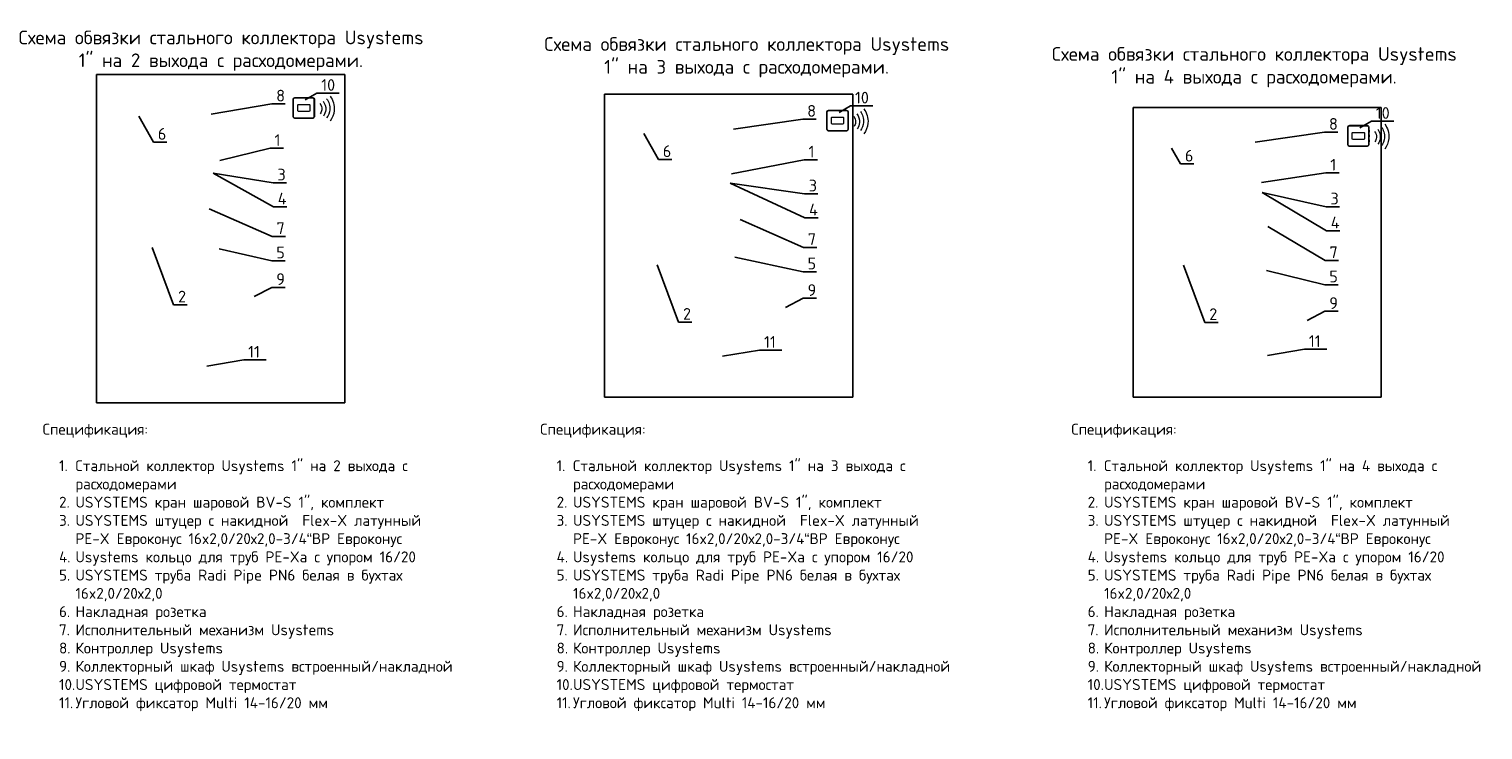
# Model space of a CAD drawing. Header units: millimetres. Extents: x -67660 to 27978, y 1317 to 27296.
# Tile 2 of 8: x -67660 to -42848, y 15337 to 27296. Entities that reach past the tile are written whole.
import ezdxf
from ezdxf import colors
from ezdxf.entities.mleader import LeaderData, LeaderLine
from ezdxf.math import Vec2, Vec3

# ---------------------------------------------------------------- set-up
doc = ezdxf.new("R2010")
doc.units = ezdxf.units.MM
doc.linetypes.add('AI-Linetype-4', pattern=[0.705556, 0.352778, -0.352778])
doc.layers.add('Ebene 1', color=7, linetype='Continuous')
doc.styles.add('GOST-2.304_Type-B', font='isocpeur.ttf')
doc.styles.add('СПДС 20', font='isocpeur.ttf', dxfattribs={"height": 2.5})
picture_1 = doc.add_image_def('image2.jpg', size_in_pixel=(1200, 1588))
picture_2 = doc.add_image_def('image3.jpg', size_in_pixel=(1200, 1466))
picture_3 = doc.add_image_def('image4.jpg', size_in_pixel=(1200, 1401))

# ---------------------------------------------------------------- blocks, each defined once
blk = doc.blocks.new('block 4')
at = {"layer": 'Ebene 1', "color": 250, "lineweight": 9, "true_color": 0x231f20}
for points in [[(64.64, 167.08), (64.95, 166.7), (65.12, 166.2), (65.07, 165.67), (65.04, 165.31), (64.92, 164.99), (64.72, 164.71)], [(65.37, 167.61), (65.8, 167.06), (66.03, 166.36), (65.97, 165.61), (65.92, 165.08), (65.73, 164.59), (65.43, 164.18)], [(66.18, 168.17), (66.7, 167.47), (66.98, 166.58), (66.9, 165.65), (66.84, 164.95), (66.58, 164.31), (66.19, 163.78)], [(66.97, 168.77), (67.65, 167.86), (68.02, 166.7), (67.91, 165.47), (67.83, 164.55), (67.5, 163.72), (66.98, 163.03)]]:
    blk.add_open_spline(points, degree=3, knots=[0, 0, 0, 0, 1, 1, 1, 2, 2, 2, 2], dxfattribs=at)
blk = doc.blocks.new('WMF0')
at = {"color": 229, "lineweight": 0}
for points, const_width in [([(9.021, -4.213), (9.018, -4.229), (9.004, -4.261), (8.981, -4.285), (8.951, -4.296), (8.935, -4.298), (8.242, -4.298), (8.224, -4.296), (8.194, -4.285), (8.171, -4.261), (8.157, -4.229), (8.157, -4.213), (8.157, -3.52), (8.157, -3.504), (8.171, -3.471), (8.194, -3.448), (8.224, -3.437), (8.242, -3.435), (8.935, -3.435), (8.951, -3.437), (8.981, -3.448), (9.004, -3.471), (9.018, -3.504), (9.021, -3.52), (9.021, -4.213)], 0.0138), ([(9.023, -3.713), (9.016, -3.713), (9.016, -3.63), (9.023, -3.63), (9.023, -3.713)], 0.00461), ([(9.023, -3.909), (9.016, -3.909), (9.016, -3.824), (9.023, -3.824), (9.023, -3.909)], 0.00461), ([(9.023, -4.103), (9.016, -4.103), (9.016, -4.02), (9.023, -4.02), (9.023, -4.103)], 0.00461)]:
    blk.add_lwpolyline(points, close=True, dxfattribs=dict(at, const_width=const_width))
at = {"color": 7, "lineweight": 0}
for points in [[(9.021, -4.213), (9.018, -4.229), (9.004, -4.261), (8.981, -4.285), (8.951, -4.296), (8.935, -4.298), (8.242, -4.298), (8.224, -4.296), (8.194, -4.285), (8.171, -4.261), (8.157, -4.229), (8.157, -4.213), (8.157, -3.52), (8.157, -3.504), (8.171, -3.471), (8.194, -3.448), (8.224, -3.437), (8.242, -3.435), (8.935, -3.435), (8.951, -3.437), (8.981, -3.448), (9.004, -3.471), (9.018, -3.504), (9.021, -3.52), (9.021, -4.213)], [(8.242, -4.282), (8.214, -4.28), (8.175, -4.241), (8.171, -4.213), (8.171, -3.52), (8.175, -3.492), (8.214, -3.453), (8.242, -3.451), (8.935, -3.451), (8.963, -3.453), (9, -3.492), (9.004, -3.52), (9.004, -4.213), (9, -4.241), (8.963, -4.28), (8.935, -4.282), (8.242, -4.282)], [(8.836, -3.978), (8.834, -3.99), (8.82, -4.006), (8.809, -4.006), (8.369, -4.006), (8.357, -4.006), (8.341, -3.99), (8.341, -3.978), (8.341, -3.755), (8.341, -3.743), (8.357, -3.727), (8.369, -3.727), (8.809, -3.727), (8.82, -3.727), (8.834, -3.743), (8.836, -3.755), (8.836, -3.978)], [(9.023, -3.713), (9.016, -3.713), (9.016, -3.63), (9.023, -3.63), (9.023, -3.713)], [(9.023, -3.909), (9.016, -3.909), (9.016, -3.824), (9.023, -3.824), (9.023, -3.909)], [(9.023, -4.103), (9.016, -4.103), (9.016, -4.02), (9.023, -4.02), (9.023, -4.103)]]:
    blk.add_lwpolyline(points, close=True, dxfattribs=at)
at = {"color": 229, "lineweight": 0}
for points in [[(8.242, -4.282), (8.214, -4.28), (8.175, -4.241), (8.171, -4.213), (8.171, -3.52), (8.175, -3.492), (8.214, -3.453), (8.242, -3.451), (8.935, -3.451), (8.963, -3.453), (9, -3.492), (9.004, -3.52), (9.004, -4.213), (9, -4.241), (8.963, -4.28), (8.935, -4.282), (8.242, -4.282)], [(8.836, -3.978), (8.834, -3.99), (8.82, -4.006), (8.809, -4.006), (8.369, -4.006), (8.357, -4.006), (8.341, -3.99), (8.341, -3.978), (8.341, -3.755), (8.341, -3.743), (8.357, -3.727), (8.369, -3.727), (8.809, -3.727), (8.82, -3.727), (8.834, -3.743), (8.836, -3.755), (8.836, -3.978)]]:
    blk.add_lwpolyline(points, close=True, dxfattribs=at)
blk = doc.blocks.new('_None')

msp = doc.modelspace()

# ---------------------------------------------------------------- block references
at = {"linetype": 'AI-Linetype-4', "lineweight": 25, "xscale": 419.0652131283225, "yscale": 419.0652131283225, "zscale": 419.0652131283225}
for p in [(-66571, 27570), (-57461, 27354), (-48573, 27093)]:
    msp.add_blockref('WMF0', p, dxfattribs=at)
at = {"layer": 'Ebene 1', "lineweight": 25, "xscale": 74.36840647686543, "yscale": 74.36840647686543, "zscale": 74.36840647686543}
for p in [(-67504, 13600), (-58394, 13384), (-49505, 13123)]:
    msp.add_blockref('block 4', p, dxfattribs=at)

# ---------------------------------------------------------------- texts
at = {"char_height": 233.21, "width": 7087.53, "attachment_point": 1, "style": 'GOST-2.304_Type-B'}
for s, insert in [('\\pxqc;Cхема обвязки стального коллектора Usystems 1" на 2 выхода с расходомерами. ', (-67931, 27269)), ('\\pxqc;Cхема обвязки стального коллектора Usystems 1" на 3 выхода с расходомерами. ', (-58959, 27157)), ('\\pxqc;Cхема обвязки стального коллектора Usystems 1" на 4 выхода с расходомерами. ', (-50297, 26988))]:
    msp.add_mtext(s, dxfattribs=dict(at, insert=insert))
at = {"lineweight": 25, "char_height": 186.66, "attachment_point": 1, "style": 'GOST-2.304_Type-B'}
for s, insert in [('Спецификация:\\P\\P\\pxi-1.5,l3,sm1,t3;1.^IСтальной коллектор Usystems 1" на 2 выхода с расходомерами \\P2.^IUSYSTEMS кран шаровой BV-S 1", комплект \\P3.^IUSYSTEMS штуцер с накидной  Flex-X латунный PE-X Евроконус 16x2,0/20х2,0-3/4“ВР Евроконус\\P4.^IUsystems кольцо для труб PE-Xa с упором 16/20\\P5.^IUSYSTEMS труба Radi Pipe PN6 белая в бухтах 16x2,0/20х2,0 \\P6.^IНакладная розетка\\P7.^IИсполнительный механизм Usystems   \\P8.^IКонтроллер Usystems \\P9.^IКоллекторный шкаф Usystems встроенный/накладной\\P10.^IUSYSTEMS цифровой термостат \\P11.^IУгловой фиксатор Multi 14-16/20 мм', (-67429, 20561)), ('Спецификация:\\P\\P\\pxi-1.5,l3,sm1,t3;1.^IСтальной коллектор Usystems 1" на 3 выхода с расходомерами \\P2.^IUSYSTEMS кран шаровой BV-S 1", комплект \\P3.^IUSYSTEMS штуцер с накидной  Flex-X латунный PE-X Евроконус 16x2,0/20х2,0-3/4“ВР Евроконус\\P4.^IUsystems кольцо для труб PE-Xa с упором 16/20\\P5.^IUSYSTEMS труба Radi Pipe PN6 белая в бухтах 16x2,0/20х2,0 \\P6.^IНакладная розетка\\P7.^IИсполнительный механизм Usystems   \\P8.^IКонтроллер Usystems \\P9.^IКоллекторный шкаф Usystems встроенный/накладной\\P10.^IUSYSTEMS цифровой термостат \\P11.^IУгловой фиксатор Multi 14-16/20 мм', (-58937, 20561)), ('Спецификация:\\P\\P\\pxi-1.5,l3,sm1,t3;1.^IСтальной коллектор Usystems 1" на 4 выхода с расходомерами \\P2.^IUSYSTEMS кран шаровой BV-S 1", комплект \\P3.^IUSYSTEMS штуцер с накидной  Flex-X латунный PE-X Евроконус 16x2,0/20х2,0-3/4“ВР Евроконус\\P4.^IUsystems кольцо для труб PE-Xa с упором 16/20\\P5.^IUSYSTEMS труба Radi Pipe PN6 белая в бухтах 16x2,0/20х2,0 \\P6.^IНакладная розетка\\P7.^IИсполнительный механизм Usystems   \\P8.^IКонтроллер Usystems \\P9.^IКоллекторный шкаф Usystems встроенный/накладной\\P10.^IUSYSTEMS цифровой термостат \\P11.^IУгловой фиксатор Multi 14-16/20 мм', (-49873, 20561))]:
    msp.add_mtext_dynamic_manual_height_columns(s, width=7088.74, gutter_width=132, heights=[5473], dxfattribs=dict(at, insert=insert))

# ---------------------------------------------------------------- pictures from other files: only their frames are drawn
image = msp.add_image(picture_1, insert=(-66507, 20919), size_in_units=(4233, 5602))
image.dxf.flags = 15
image = msp.add_image(picture_2, insert=(-57837, 21013), size_in_units=(4233, 5172))
image.dxf.flags = 15
image = msp.add_image(picture_3, insert=(-48818, 21016), size_in_units=(4233, 4942))
image.dxf.flags = 15

# ---------------------------------------------------------------- leaders
ml = msp.add_multileader_mtext('Standard')
ml.set_content('10', color=256, style='СПДС 20')
ml.set_leader_properties()
ml.set_arrow_properties(name='NONE')
ml.build(insert=Vec2(0, 0))
ml.multileader.update_dxf_attribs({"text_left_attachment_type": 6, "text_right_attachment_type": 6, "dogleg_length": 0, "arrow_head_size": 150, "scale": 10})
ctx = ml.context
ctx.base_point, ctx.scale, ctx.char_height, ctx.arrow_head_size, ctx.landing_gap_size, ctx.plane_origin = Vec3(-62749, 26202), 10, 200, 150, 75, Vec3(-62561, 24842)
ctx.left_attachment, ctx.right_attachment = 6, 6
notes = []
notes.append((ctx, [(0, (1, 1, 0), (-62749, 26202), (1, 0), 0, [(0, [(-62947, 26090)], 0, [])])]))
ctx.mtext.insert, ctx.mtext.flow_direction = Vec3(-62674, 26442), 5
ml = msp.add_multileader_mtext('Standard')
ml.set_content('8', color=256, style='СПДС 20')
ml.set_leader_properties()
ml.set_arrow_properties(name='NONE')
ml.build(insert=Vec2(0, 0))
ml.multileader.update_dxf_attribs({"text_left_attachment_type": 6, "text_right_attachment_type": 6, "dogleg_length": 0, "arrow_head_size": 150, "scale": 10})
ctx = ml.context
ctx.base_point, ctx.scale, ctx.char_height, ctx.arrow_head_size, ctx.landing_gap_size, ctx.plane_origin = Vec3(-63518, 26020), 10, 200, 150, 75, Vec3(-63584, 24684)
ctx.left_attachment, ctx.right_attachment = 6, 6
notes.append((ctx, [(0, (1, 1, 0), (-63518, 26020), (1, 0), 0, [(0, [(-64550, 25844)], 0, [])])]))
ctx.mtext.insert, ctx.mtext.flow_direction = Vec3(-63443, 26260), 5
ml = msp.add_multileader_mtext('Standard')
ml.set_content('10', color=256, style='СПДС 20')
ml.set_leader_properties()
ml.set_arrow_properties(name='NONE')
ml.build(insert=Vec2(0, 0))
ml.multileader.update_dxf_attribs({"text_left_attachment_type": 6, "text_right_attachment_type": 6, "dogleg_length": 0, "arrow_head_size": 150, "scale": 10})
ctx = ml.context
ctx.base_point, ctx.scale, ctx.char_height, ctx.arrow_head_size, ctx.landing_gap_size, ctx.plane_origin = Vec3(-53639, 25986), 10, 200, 150, 75, Vec3(-53451, 24626)
ctx.left_attachment, ctx.right_attachment = 6, 6
notes.append((ctx, [(0, (1, 1, 0), (-53639, 25986), (1, 0), 0, [(0, [(-53837, 25874)], 0, [])])]))
ctx.mtext.insert, ctx.mtext.flow_direction = Vec3(-53564, 26226), 5
ml = msp.add_multileader_mtext('Standard')
ml.set_content('6', color=256, style='СПДС 20')
ml.set_leader_properties()
ml.set_arrow_properties(name='NONE')
ml.build(insert=Vec2(0, 0))
ml.multileader.update_dxf_attribs({"text_left_attachment_type": 6, "text_right_attachment_type": 6, "dogleg_length": 0, "arrow_head_size": 150, "scale": 10})
ctx = ml.context
ctx.base_point, ctx.scale, ctx.char_height, ctx.arrow_head_size, ctx.landing_gap_size, ctx.plane_origin = Vec3(-65538, 25367), 10, 200, 150, 75, Vec3(-65372, 24227)
ctx.left_attachment, ctx.right_attachment = 6, 6
notes.append((ctx, [(0, (1, 1, 0), (-65538, 25367), (1, 0), 0, [(0, [(-65787, 25811)], 0, [])])]))
ctx.mtext.insert, ctx.mtext.flow_direction = Vec3(-65463, 25607), 5
ml = msp.add_multileader_mtext('Standard')
ml.set_content('8', color=256, style='СПДС 20')
ml.set_leader_properties()
ml.set_arrow_properties(name='NONE')
ml.build(insert=Vec2(0, 0))
ml.multileader.update_dxf_attribs({"text_left_attachment_type": 6, "text_right_attachment_type": 6, "dogleg_length": 0, "arrow_head_size": 150, "scale": 10})
ctx = ml.context
ctx.base_point, ctx.scale, ctx.char_height, ctx.arrow_head_size, ctx.landing_gap_size, ctx.plane_origin = Vec3(-54455, 25760), 10, 200, 150, 75, Vec3(-54671, 24426)
ctx.left_attachment, ctx.right_attachment = 6, 6
notes.append((ctx, [(0, (1, 1, 0), (-54455, 25760), (1, 0), 0, [(0, [(-55636, 25586)], 0, [])])]))
ctx.mtext.insert, ctx.mtext.flow_direction = Vec3(-54380, 26000), 5
ml = msp.add_multileader_mtext('Standard')
ml.set_content('10', color=256, style='СПДС 20')
ml.set_leader_properties()
ml.set_arrow_properties(name='NONE')
ml.build(insert=Vec2(0, 0))
ml.multileader.update_dxf_attribs({"text_left_attachment_type": 6, "text_right_attachment_type": 6, "dogleg_length": 0, "arrow_head_size": 150, "scale": 10})
ctx = ml.context
ctx.base_point, ctx.scale, ctx.char_height, ctx.arrow_head_size, ctx.landing_gap_size, ctx.plane_origin = Vec3(-44751, 25724), 10, 200, 150, 75, Vec3(-44563, 24365)
ctx.left_attachment, ctx.right_attachment = 6, 6
notes.append((ctx, [(0, (1, 1, 0), (-44751, 25724), (1, 0), 0, [(0, [(-44948, 25613)], 0, [])])]))
ctx.mtext.insert, ctx.mtext.flow_direction = Vec3(-44676, 25964), 5
ml = msp.add_multileader_mtext('Standard')
ml.set_content('8', color=256, style='СПДС 20')
ml.set_leader_properties()
ml.set_arrow_properties(name='NONE')
ml.build(insert=Vec2(0, 0))
ml.multileader.update_dxf_attribs({"text_left_attachment_type": 6, "text_right_attachment_type": 6, "dogleg_length": 0, "arrow_head_size": 150, "scale": 10})
ctx = ml.context
ctx.base_point, ctx.scale, ctx.char_height, ctx.arrow_head_size, ctx.landing_gap_size, ctx.plane_origin = Vec3(-45550, 25538), 10, 200, 150, 75, Vec3(-45766, 24204)
ctx.left_attachment, ctx.right_attachment = 6, 6
notes.append((ctx, [(0, (1, 1, 0), (-45550, 25538), (1, 0), 0, [(0, [(-46732, 25364)], 0, [])])]))
ctx.mtext.insert, ctx.mtext.flow_direction = Vec3(-45475, 25778), 5
ml = msp.add_multileader_mtext('Standard')
ml.set_content('1', color=256, style='СПДС 20')
ml.set_leader_properties()
ml.set_arrow_properties(name='NONE')
ml.build(insert=Vec2(0, 0))
ml.multileader.update_dxf_attribs({"text_left_attachment_type": 6, "text_right_attachment_type": 6, "dogleg_length": 0, "arrow_head_size": 150, "scale": 10})
ctx = ml.context
ctx.base_point, ctx.scale, ctx.char_height, ctx.arrow_head_size, ctx.landing_gap_size, ctx.plane_origin = Vec3(-63545, 25261), 10, 200, 150, 75, Vec3(-63587, 23840)
ctx.left_attachment, ctx.right_attachment = 6, 6
notes.append((ctx, [(0, (1, 1, 0), (-63545, 25261), (1, 0), 0, [(0, [(-64407, 25052)], 0, [])])]))
ctx.mtext.insert, ctx.mtext.flow_direction = Vec3(-63470, 25501), 5
ml = msp.add_multileader_mtext('Standard')
ml.set_content('6', color=256, style='СПДС 20')
ml.set_leader_properties()
ml.set_arrow_properties(name='NONE')
ml.build(insert=Vec2(0, 0))
ml.multileader.update_dxf_attribs({"text_left_attachment_type": 6, "text_right_attachment_type": 6, "dogleg_length": 0, "arrow_head_size": 150, "scale": 10})
ctx = ml.context
ctx.base_point, ctx.scale, ctx.char_height, ctx.arrow_head_size, ctx.landing_gap_size, ctx.plane_origin = Vec3(-56920, 25072), 10, 200, 150, 75, Vec3(-56754, 23932)
ctx.left_attachment, ctx.right_attachment = 6, 6
notes.append((ctx, [(0, (1, 1, 0), (-56920, 25072), (1, 0), 0, [(0, [(-57169, 25516)], 0, [])])]))
ctx.mtext.insert, ctx.mtext.flow_direction = Vec3(-56845, 25312), 5
ml = msp.add_multileader_mtext('Standard')
ml.set_content('1', color=256, style='СПДС 20')
ml.set_leader_properties()
ml.set_arrow_properties(name='NONE')
ml.build(insert=Vec2(0, 0))
ml.multileader.update_dxf_attribs({"text_left_attachment_type": 6, "text_right_attachment_type": 6, "dogleg_length": 0, "arrow_head_size": 150, "scale": 10})
ctx = ml.context
ctx.base_point, ctx.scale, ctx.char_height, ctx.arrow_head_size, ctx.landing_gap_size, ctx.plane_origin = Vec3(-54431, 25064), 10, 200, 150, 75, Vec3(-54473, 23642)
ctx.left_attachment, ctx.right_attachment = 6, 6
notes.append((ctx, [(0, (1, 1, 0), (-54431, 25064), (1, 0), 0, [(0, [(-55674, 24827)], 0, [])])]))
ctx.mtext.insert, ctx.mtext.flow_direction = Vec3(-54356, 25304), 5
ml = msp.add_multileader_mtext('Standard')
ml.set_content('6', color=256, style='СПДС 20')
ml.set_leader_properties()
ml.set_arrow_properties(name='NONE')
ml.build(insert=Vec2(0, 0))
ml.multileader.update_dxf_attribs({"text_left_attachment_type": 6, "text_right_attachment_type": 6, "dogleg_length": 0, "arrow_head_size": 150, "scale": 10})
ctx = ml.context
ctx.base_point, ctx.scale, ctx.char_height, ctx.arrow_head_size, ctx.landing_gap_size, ctx.plane_origin = Vec3(-48009, 24995), 10, 200, 150, 75, Vec3(-47750, 23682)
ctx.left_attachment, ctx.right_attachment = 6, 6
notes.append((ctx, [(0, (1, 1, 0), (-48009, 24995), (1, 0), 0, [(0, [(-48165, 25266)], 0, [])])]))
ctx.mtext.insert, ctx.mtext.flow_direction = Vec3(-47934, 25235), 5
ml = msp.add_multileader_mtext('Standard')
ml.set_content('1', color=256, style='СПДС 20')
ml.set_leader_properties()
ml.set_arrow_properties(name='NONE')
ml.build(insert=Vec2(0, 0))
ml.multileader.update_dxf_attribs({"text_left_attachment_type": 6, "text_right_attachment_type": 6, "dogleg_length": 0, "arrow_head_size": 150, "scale": 10})
ctx = ml.context
ctx.base_point, ctx.scale, ctx.char_height, ctx.arrow_head_size, ctx.landing_gap_size, ctx.plane_origin = Vec3(-45527, 24841), 10, 200, 150, 75, Vec3(-45569, 23420)
ctx.left_attachment, ctx.right_attachment = 6, 6
notes.append((ctx, [(0, (1, 1, 0), (-45527, 24841), (1, 0), 0, [(0, [(-46628, 24676)], 0, [])])]))
ctx.mtext.insert, ctx.mtext.flow_direction = Vec3(-45452, 25081), 5
ml = msp.add_multileader_mtext('Standard')
ml.set_content('3', color=256, style='СПДС 20')
ml.set_leader_properties()
ml.set_arrow_properties(name='NONE')
ml.build(insert=Vec2(0, 0))
ml.multileader.update_dxf_attribs({"text_left_attachment_type": 6, "text_right_attachment_type": 6, "dogleg_length": 0, "arrow_head_size": 150, "scale": 10})
ctx = ml.context
ctx.base_point, ctx.scale, ctx.char_height, ctx.arrow_head_size, ctx.landing_gap_size, ctx.plane_origin = Vec3(-63496, 24673), 10, 200, 150, 75, Vec3(-63385, 23104)
ctx.left_attachment, ctx.right_attachment = 6, 6
notes.append((ctx, [(0, (1, 1, 0), (-63496, 24673), (1, 0), 0, [(0, [(-64517, 24836)], 0, [])])]))
ctx.mtext.insert, ctx.mtext.flow_direction = Vec3(-63421, 24913), 5
ml = msp.add_multileader_mtext('Standard')
ml.set_content('4', color=256, style='СПДС 20')
ml.set_leader_properties()
ml.set_arrow_properties(name='NONE')
ml.build(insert=Vec2(0, 0))
ml.multileader.update_dxf_attribs({"text_left_attachment_type": 6, "text_right_attachment_type": 6, "dogleg_length": 0, "arrow_head_size": 150, "scale": 10})
ctx = ml.context
ctx.base_point, ctx.scale, ctx.char_height, ctx.arrow_head_size, ctx.landing_gap_size, ctx.plane_origin = Vec3(-63491, 24263), 10, 200, 150, 75, Vec3(-63384, 23390)
ctx.left_attachment, ctx.right_attachment = 6, 6
notes.append((ctx, [(0, (1, 1, 0), (-63491, 24263), (1, 0), 0, [(0, [(-64517, 24836)], 0, [])])]))
ctx.mtext.insert, ctx.mtext.flow_direction = Vec3(-63416, 24503), 5
ml = msp.add_multileader_mtext('Standard')
ml.set_content('3', color=256, style='СПДС 20')
ml.set_leader_properties()
ml.set_arrow_properties(name='NONE')
ml.build(insert=Vec2(0, 0))
ml.multileader.update_dxf_attribs({"text_left_attachment_type": 6, "text_right_attachment_type": 6, "dogleg_length": 0, "arrow_head_size": 150, "scale": 10})
ctx = ml.context
ctx.base_point, ctx.scale, ctx.char_height, ctx.arrow_head_size, ctx.landing_gap_size, ctx.plane_origin = Vec3(-54428, 24486), 10, 200, 150, 75, Vec3(-54317, 22917)
ctx.left_attachment, ctx.right_attachment = 6, 6
notes.append((ctx, [(0, (1, 1, 0), (-54428, 24486), (1, 0), 0, [(0, [(-55695, 24669)], 0, [])])]))
ctx.mtext.insert, ctx.mtext.flow_direction = Vec3(-54353, 24726), 5
ml = msp.add_multileader_mtext('Standard')
ml.set_content('4', color=256, style='СПДС 20')
ml.set_leader_properties()
ml.set_arrow_properties(name='NONE')
ml.build(insert=Vec2(0, 0))
ml.multileader.update_dxf_attribs({"text_left_attachment_type": 6, "text_right_attachment_type": 6, "dogleg_length": 0, "arrow_head_size": 150, "scale": 10})
ctx = ml.context
ctx.base_point, ctx.scale, ctx.char_height, ctx.arrow_head_size, ctx.landing_gap_size, ctx.plane_origin = Vec3(-54423, 24076), 10, 200, 150, 75, Vec3(-54316, 23203)
ctx.left_attachment, ctx.right_attachment = 6, 6
notes.append((ctx, [(0, (1, 1, 0), (-54423, 24076), (1, 0), 0, [(0, [(-55695, 24669)], 0, [])])]))
ctx.mtext.insert, ctx.mtext.flow_direction = Vec3(-54348, 24316), 5
ml = msp.add_multileader_mtext('Standard')
ml.set_content('3', color=256, style='СПДС 20')
ml.set_leader_properties()
ml.set_arrow_properties(name='NONE')
ml.build(insert=Vec2(0, 0))
ml.multileader.update_dxf_attribs({"text_left_attachment_type": 6, "text_right_attachment_type": 6, "dogleg_length": 0, "arrow_head_size": 150, "scale": 10})
ctx = ml.context
ctx.base_point, ctx.scale, ctx.char_height, ctx.arrow_head_size, ctx.landing_gap_size, ctx.plane_origin = Vec3(-45524, 24264), 10, 200, 150, 75, Vec3(-45412, 22695)
ctx.left_attachment, ctx.right_attachment = 6, 6
notes.append((ctx, [(0, (1, 1, 0), (-45524, 24264), (1, 0), 0, [(0, [(-46616, 24509)], 0, [])])]))
ctx.mtext.insert, ctx.mtext.flow_direction = Vec3(-45449, 24504), 5
ml = msp.add_multileader_mtext('Standard')
ml.set_content('4', color=256, style='СПДС 20')
ml.set_leader_properties()
ml.set_arrow_properties(name='NONE')
ml.build(insert=Vec2(0, 0))
ml.multileader.update_dxf_attribs({"text_left_attachment_type": 6, "text_right_attachment_type": 6, "dogleg_length": 0, "arrow_head_size": 150, "scale": 10})
ctx = ml.context
ctx.base_point, ctx.scale, ctx.char_height, ctx.arrow_head_size, ctx.landing_gap_size, ctx.plane_origin = Vec3(-45519, 23854), 10, 200, 150, 75, Vec3(-45411, 22980)
ctx.left_attachment, ctx.right_attachment = 6, 6
notes.append((ctx, [(0, (1, 1, 0), (-45519, 23854), (1, 0), 0, [(0, [(-46616, 24509)], 0, [])])]))
ctx.mtext.insert, ctx.mtext.flow_direction = Vec3(-45444, 24094), 5
ml = msp.add_multileader_mtext('Standard')
ml.set_content('7', color=256, style='СПДС 20')
ml.set_leader_properties()
ml.set_arrow_properties(name='NONE')
ml.build(insert=Vec2(0, 0))
ml.multileader.update_dxf_attribs({"text_left_attachment_type": 6, "text_right_attachment_type": 6, "dogleg_length": 0, "arrow_head_size": 150, "scale": 10})
ctx = ml.context
ctx.base_point, ctx.scale, ctx.char_height, ctx.arrow_head_size, ctx.landing_gap_size, ctx.plane_origin = Vec3(-63513, 23758), 10, 200, 150, 75, Vec3(-64068, 22487)
ctx.left_attachment, ctx.right_attachment = 6, 6
notes.append((ctx, [(0, (1, 1, 0), (-63513, 23758), (1, 0), 0, [(0, [(-64589, 24231)], 0, [])])]))
ctx.mtext.insert, ctx.mtext.flow_direction = Vec3(-63438, 23998), 5
ml = msp.add_multileader_mtext('Standard')
ml.set_content('7', color=256, style='СПДС 20')
ml.set_leader_properties()
ml.set_arrow_properties(name='NONE')
ml.build(insert=Vec2(0, 0))
ml.multileader.update_dxf_attribs({"text_left_attachment_type": 6, "text_right_attachment_type": 6, "dogleg_length": 0, "arrow_head_size": 150, "scale": 10})
ctx = ml.context
ctx.base_point, ctx.scale, ctx.char_height, ctx.arrow_head_size, ctx.landing_gap_size, ctx.plane_origin = Vec3(-54445, 23571), 10, 200, 150, 75, Vec3(-55000, 22300)
ctx.left_attachment, ctx.right_attachment = 6, 6
notes.append((ctx, [(0, (1, 1, 0), (-54445, 23571), (1, 0), 0, [(0, [(-55522, 24044)], 0, [])])]))
ctx.mtext.insert, ctx.mtext.flow_direction = Vec3(-54370, 23811), 5
ml = msp.add_multileader_mtext('Standard')
ml.set_content('7', color=256, style='СПДС 20')
ml.set_leader_properties()
ml.set_arrow_properties(name='NONE')
ml.build(insert=Vec2(0, 0))
ml.multileader.update_dxf_attribs({"text_left_attachment_type": 6, "text_right_attachment_type": 6, "dogleg_length": 0, "arrow_head_size": 150, "scale": 10})
ctx = ml.context
ctx.base_point, ctx.scale, ctx.char_height, ctx.arrow_head_size, ctx.landing_gap_size, ctx.plane_origin = Vec3(-45541, 23348), 10, 200, 150, 75, Vec3(-46096, 22078)
ctx.left_attachment, ctx.right_attachment = 6, 6
notes.append((ctx, [(0, (1, 1, 0), (-45541, 23348), (1, 0), 0, [(0, [(-46520, 23927)], 0, [])])]))
ctx.mtext.insert, ctx.mtext.flow_direction = Vec3(-45466, 23588), 5
ml = msp.add_multileader_mtext('Standard')
ml.set_content('5', color=256, style='СПДС 20')
ml.set_leader_properties()
ml.set_arrow_properties(name='NONE')
ml.build(insert=Vec2(0, 0))
ml.multileader.update_dxf_attribs({"text_left_attachment_type": 6, "text_right_attachment_type": 6, "dogleg_length": 0, "arrow_head_size": 150, "scale": 10})
ctx = ml.context
ctx.base_point, ctx.scale, ctx.char_height, ctx.arrow_head_size, ctx.landing_gap_size, ctx.plane_origin = Vec3(-63516, 23343), 10, 200, 150, 75, Vec3(-63442, 22844)
ctx.left_attachment, ctx.right_attachment = 6, 6
notes.append((ctx, [(0, (1, 1, 0), (-63516, 23343), (1, 0), 0, [(0, [(-64417, 23544)], 0, [])])]))
ctx.mtext.insert, ctx.mtext.flow_direction = Vec3(-63441, 23583), 5
ml = msp.add_multileader_mtext('Standard')
ml.set_content('2', color=256, style='СПДС 20')
ml.set_leader_properties()
ml.set_arrow_properties(name='NONE')
ml.build(insert=Vec2(0, 0))
ml.multileader.update_dxf_attribs({"text_left_attachment_type": 6, "text_right_attachment_type": 6, "dogleg_length": 0, "arrow_head_size": 150, "scale": 10})
ctx = ml.context
ctx.base_point, ctx.scale, ctx.char_height, ctx.arrow_head_size, ctx.landing_gap_size, ctx.plane_origin = Vec3(-65193, 22591), 10, 200, 150, 75, Vec3(-65144, 21168)
ctx.left_attachment, ctx.right_attachment = 6, 6
notes.append((ctx, [(0, (1, 1, 0), (-65193, 22591), (1, 0), 0, [(0, [(-65558, 23568)], 0, [])])]))
ctx.mtext.insert, ctx.mtext.flow_direction = Vec3(-65118, 22831), 5
ml = msp.add_multileader_mtext('Standard')
ml.set_content('5', color=256, style='СПДС 20')
ml.set_leader_properties()
ml.set_arrow_properties(name='NONE')
ml.build(insert=Vec2(0, 0))
ml.multileader.update_dxf_attribs({"text_left_attachment_type": 6, "text_right_attachment_type": 6, "dogleg_length": 0, "arrow_head_size": 150, "scale": 10})
ctx = ml.context
ctx.base_point, ctx.scale, ctx.char_height, ctx.arrow_head_size, ctx.landing_gap_size, ctx.plane_origin = Vec3(-54449, 23156), 10, 200, 150, 75, Vec3(-54374, 22657)
ctx.left_attachment, ctx.right_attachment = 6, 6
notes.append((ctx, [(0, (1, 1, 0), (-54449, 23156), (1, 0), 0, [(0, [(-55614, 23403)], 0, [])])]))
ctx.mtext.insert, ctx.mtext.flow_direction = Vec3(-54374, 23396), 5
ml = msp.add_multileader_mtext('Standard')
ml.set_content('9', color=256, style='СПДС 20')
ml.set_leader_properties()
ml.set_arrow_properties(name='NONE')
ml.build(insert=Vec2(0, 0))
ml.multileader.update_dxf_attribs({"text_left_attachment_type": 6, "text_right_attachment_type": 6, "dogleg_length": 0, "arrow_head_size": 150, "scale": 10})
ctx = ml.context
ctx.base_point, ctx.scale, ctx.char_height, ctx.arrow_head_size, ctx.landing_gap_size, ctx.plane_origin = Vec3(-63517, 22889), 10, 200, 150, 75, Vec3(-63579, 20746)
ctx.left_attachment, ctx.right_attachment = 6, 6
notes.append((ctx, [(0, (1, 1, 0), (-63517, 22889), (1, 0), 0, [(0, [(-63820, 22734)], 0, [])])]))
ctx.mtext.insert, ctx.mtext.flow_direction = Vec3(-63442, 23129), 5
ml = msp.add_multileader_mtext('Standard')
ml.set_content('2', color=256, style='СПДС 20')
ml.set_leader_properties()
ml.set_arrow_properties(name='NONE')
ml.build(insert=Vec2(0, 0))
ml.multileader.update_dxf_attribs({"text_left_attachment_type": 6, "text_right_attachment_type": 6, "dogleg_length": 0, "arrow_head_size": 150, "scale": 10})
ctx = ml.context
ctx.base_point, ctx.scale, ctx.char_height, ctx.arrow_head_size, ctx.landing_gap_size, ctx.plane_origin = Vec3(-56575, 22296), 10, 200, 150, 75, Vec3(-56526, 20873)
ctx.left_attachment, ctx.right_attachment = 6, 6
notes.append((ctx, [(0, (1, 1, 0), (-56575, 22296), (1, 0), 0, [(0, [(-56940, 23273)], 0, [])])]))
ctx.mtext.insert, ctx.mtext.flow_direction = Vec3(-56500, 22536), 5
ml = msp.add_multileader_mtext('Standard')
ml.set_content('2', color=256, style='СПДС 20')
ml.set_leader_properties()
ml.set_arrow_properties(name='NONE')
ml.build(insert=Vec2(0, 0))
ml.multileader.update_dxf_attribs({"text_left_attachment_type": 6, "text_right_attachment_type": 6, "dogleg_length": 0, "arrow_head_size": 150, "scale": 10})
ctx = ml.context
ctx.base_point, ctx.scale, ctx.char_height, ctx.arrow_head_size, ctx.landing_gap_size, ctx.plane_origin = Vec3(-47593, 22291), 10, 200, 150, 75, Vec3(-47544, 20868)
ctx.left_attachment, ctx.right_attachment = 6, 6
notes.append((ctx, [(0, (1, 1, 0), (-47593, 22291), (1, 0), 0, [(0, [(-47959, 23268)], 0, [])])]))
ctx.mtext.insert, ctx.mtext.flow_direction = Vec3(-47518, 22531), 5
ml = msp.add_multileader_mtext('Standard')
ml.set_content('5', color=256, style='СПДС 20')
ml.set_leader_properties()
ml.set_arrow_properties(name='NONE')
ml.build(insert=Vec2(0, 0))
ml.multileader.update_dxf_attribs({"text_left_attachment_type": 6, "text_right_attachment_type": 6, "dogleg_length": 0, "arrow_head_size": 150, "scale": 10})
ctx = ml.context
ctx.base_point, ctx.scale, ctx.char_height, ctx.arrow_head_size, ctx.landing_gap_size, ctx.plane_origin = Vec3(-45544, 22934), 10, 200, 150, 75, Vec3(-45469, 22434)
ctx.left_attachment, ctx.right_attachment = 6, 6
notes.append((ctx, [(0, (1, 1, 0), (-45544, 22934), (1, 0), 0, [(0, [(-46539, 23175)], 0, [])])]))
ctx.mtext.insert, ctx.mtext.flow_direction = Vec3(-45469, 23174), 5
ml = msp.add_multileader_mtext('Standard')
ml.set_content('9', color=256, style='СПДС 20')
ml.set_leader_properties()
ml.set_arrow_properties(name='NONE')
ml.build(insert=Vec2(0, 0))
ml.multileader.update_dxf_attribs({"text_left_attachment_type": 6, "text_right_attachment_type": 6, "dogleg_length": 0, "arrow_head_size": 150, "scale": 10})
ctx = ml.context
ctx.base_point, ctx.scale, ctx.char_height, ctx.arrow_head_size, ctx.landing_gap_size, ctx.plane_origin = Vec3(-54449, 22702), 10, 200, 150, 75, Vec3(-54511, 20559)
ctx.left_attachment, ctx.right_attachment = 6, 6
notes.append((ctx, [(0, (1, 1, 0), (-54449, 22702), (1, 0), 0, [(0, [(-54752, 22547)], 0, [])])]))
ctx.mtext.insert, ctx.mtext.flow_direction = Vec3(-54374, 22942), 5
ml = msp.add_multileader_mtext('Standard')
ml.set_content('9', color=256, style='СПДС 20')
ml.set_leader_properties()
ml.set_arrow_properties(name='NONE')
ml.build(insert=Vec2(0, 0))
ml.multileader.update_dxf_attribs({"text_left_attachment_type": 6, "text_right_attachment_type": 6, "dogleg_length": 0, "arrow_head_size": 150, "scale": 10})
ctx = ml.context
ctx.base_point, ctx.scale, ctx.char_height, ctx.arrow_head_size, ctx.landing_gap_size, ctx.plane_origin = Vec3(-45545, 22480), 10, 200, 150, 75, Vec3(-45606, 20337)
ctx.left_attachment, ctx.right_attachment = 6, 6
notes.append((ctx, [(0, (1, 1, 0), (-45545, 22480), (1, 0), 0, [(0, [(-45847, 22324)], 0, [])])]))
ctx.mtext.insert, ctx.mtext.flow_direction = Vec3(-45470, 22720), 5
ml = msp.add_multileader_mtext('Standard')
ml.set_content('11', color=256, style='СПДС 20')
ml.set_leader_properties()
ml.set_arrow_properties(name='NONE')
ml.build(insert=Vec2(0, 0))
ml.multileader.update_dxf_attribs({"text_left_attachment_type": 6, "text_right_attachment_type": 6, "dogleg_length": 0, "arrow_head_size": 150, "scale": 10})
ctx = ml.context
ctx.base_point, ctx.scale, ctx.char_height, ctx.arrow_head_size, ctx.landing_gap_size, ctx.plane_origin = Vec3(-63997, 21650), 10, 200, 150, 75, Vec3(-64357, 19851)
ctx.left_attachment, ctx.right_attachment = 6, 6
notes.append((ctx, [(0, (1, 1, 0), (-63997, 21650), (1, 0), 0, [(0, [(-64629, 21545)], 0, [])])]))
ctx.mtext.insert, ctx.mtext.flow_direction = Vec3(-63922, 21890), 5
ml = msp.add_multileader_mtext('Standard')
ml.set_content('11', color=256, style='СПДС 20')
ml.set_leader_properties()
ml.set_arrow_properties(name='NONE')
ml.build(insert=Vec2(0, 0))
ml.multileader.update_dxf_attribs({"text_left_attachment_type": 6, "text_right_attachment_type": 6, "dogleg_length": 0, "arrow_head_size": 150, "scale": 10})
ctx = ml.context
ctx.base_point, ctx.scale, ctx.char_height, ctx.arrow_head_size, ctx.landing_gap_size, ctx.plane_origin = Vec3(-55192, 21817), 10, 200, 150, 75, Vec3(-55552, 20018)
ctx.left_attachment, ctx.right_attachment = 6, 6
notes.append((ctx, [(0, (1, 1, 0), (-55192, 21817), (1, 0), 0, [(0, [(-55824, 21712)], 0, [])])]))
ctx.mtext.insert, ctx.mtext.flow_direction = Vec3(-55117, 22057), 5
ml = msp.add_multileader_mtext('Standard')
ml.set_content('11', color=256, style='СПДС 20')
ml.set_leader_properties()
ml.set_arrow_properties(name='NONE')
ml.build(insert=Vec2(0, 0))
ml.multileader.update_dxf_attribs({"text_left_attachment_type": 6, "text_right_attachment_type": 6, "dogleg_length": 0, "arrow_head_size": 150, "scale": 10})
ctx = ml.context
ctx.base_point, ctx.scale, ctx.char_height, ctx.arrow_head_size, ctx.landing_gap_size, ctx.plane_origin = Vec3(-45893, 21832), 10, 200, 150, 75, Vec3(-46253, 20033)
ctx.left_attachment, ctx.right_attachment = 6, 6
notes.append((ctx, [(0, (1, 1, 0), (-45893, 21832), (1, 0), 0, [(0, [(-46525, 21727)], 0, [])])]))
ctx.mtext.insert, ctx.mtext.flow_direction = Vec3(-45818, 22072), 5
for ctx, leaders in notes:
    for number, flags, end, landing, length, lines in leaders:
        leader = LeaderData()
        leader.index, (leader.has_last_leader_line, leader.has_dogleg_vector, leader.attachment_direction) = number, flags
        leader.last_leader_point, leader.dogleg_vector, leader.dogleg_length = Vec3(end), Vec3(landing), length
        for number, points, colour, breaks in lines:
            line = LeaderLine()
            line.index, line.vertices, line.color, line.breaks = number, Vec3.list(points), colors.encode_raw_color(colour), breaks
            leader.lines.append(line)
        ctx.leaders.append(leader)

doc.saveas('drawing.dxf')
